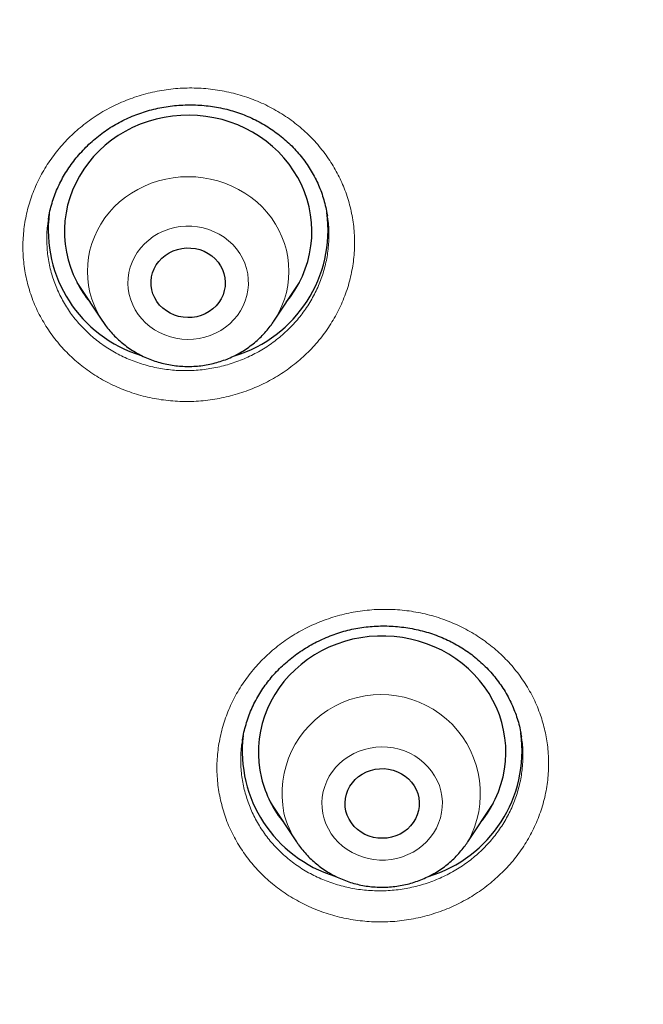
# Model space of a CAD drawing. Header units: millimetres. Extents: x 8 to 961, y 12 to 950.
# Tile 66 of 171: x 367 to 374, y 805 to 817. Entities that reach past the tile are written whole.
import ezdxf

# ---------------------------------------------------------------- set-up
doc = ezdxf.new("R2010")
doc.units = ezdxf.units.MM

msp = doc.modelspace()

# ---------------------------------------------------------------- linework, layer by layer
at = {"color": 7, "linetype": 'Continuous', "lineweight": 30}
for p, q in [((367.401, 813.367), (367.711, 812.897)), ((367.446, 813.299), (367.438, 813.308)), ((369.788, 812.897), (370.098, 813.367)), ((370.069, 813.32), (370.063, 813.314)), ((367.715, 812.891), (367.711, 812.897)), ((369.788, 812.897), (369.786, 812.893)), ((369.753, 807.051), (370.063, 806.581)), ((369.797, 806.985), (369.78, 807.003)), ((372.14, 806.581), (372.45, 807.051)), ((372.427, 807.012), (372.416, 807)), ((372.14, 806.581), (372.138, 806.578))]:
    msp.add_line(p, q, dxfattribs=at)
at = {"color": 252, "linetype": 'Continuous', "lineweight": 0}
for p, q in [((367.446, 813.3), (367.438, 813.308)), ((370.07, 813.322), (370.065, 813.317)), ((369.786, 812.893), (369.778, 812.882)), ((369.797, 806.985), (369.781, 807.002)), ((372.428, 807.014), (372.418, 807.003))]:
    msp.add_line(p, q, dxfattribs=at)
at = {"color": 7, "linetype": 'Continuous', "lineweight": 30, "flags": 128}
for points in [[(369.939, 813.126), (369.989, 813.191), (370.043, 813.271), (370.092, 813.355), (370.134, 813.442), (370.17, 813.531), (370.199, 813.622), (370.222, 813.715), (370.238, 813.809), (370.247, 813.903), (370.25, 813.999), (370.245, 814.094), (370.234, 814.188), (370.216, 814.282), (370.191, 814.374), (370.16, 814.465), (370.122, 814.553), (370.078, 814.639), (370.028, 814.722), (369.973, 814.801), (369.911, 814.877), (369.844, 814.949), (369.773, 815.016), (369.696, 815.079), (369.616, 815.136), (369.531, 815.188), (369.443, 815.235), (369.351, 815.276), (369.257, 815.311), (369.161, 815.341), (369.062, 815.364), (368.963, 815.38), (368.862, 815.391), (368.761, 815.395), (368.659, 815.392), (368.558, 815.383), (368.458, 815.368), (368.36, 815.346), (368.263, 815.318), (368.168, 815.284), (368.076, 815.244), (367.987, 815.199), (367.902, 815.148), (367.82, 815.091), (367.743, 815.03), (367.67, 814.964), (367.602, 814.893), (367.54, 814.818), (367.483, 814.739), (367.431, 814.657), (367.386, 814.572), (367.347, 814.484), (367.314, 814.394), (367.288, 814.302), (367.269, 814.209), (367.256, 814.114), (367.25, 814.019), (367.251, 813.924), (367.259, 813.829), (367.274, 813.735), (367.295, 813.642), (367.323, 813.55), (367.357, 813.461), (367.398, 813.373), (367.398, 813.373)], [(368.344, 813.179), (368.323, 813.227), (368.309, 813.278), (368.301, 813.329), (368.3, 813.381), (368.306, 813.433), (368.319, 813.484), (368.338, 813.533), (368.363, 813.579), (368.394, 813.622), (368.431, 813.661), (368.472, 813.695), (368.518, 813.725), (368.567, 813.749), (368.619, 813.767), (368.673, 813.779), (368.728, 813.785), (368.783, 813.784), (368.838, 813.777), (368.892, 813.764), (368.943, 813.744), (368.992, 813.719), (369.036, 813.688), (369.077, 813.653), (369.112, 813.613), (369.142, 813.569), (369.166, 813.522), (369.184, 813.473), (369.195, 813.422), (369.2, 813.37), (369.197, 813.318), (369.188, 813.267), (369.172, 813.217), (369.15, 813.169), (369.122, 813.124), (369.088, 813.083), (369.048, 813.046), (369.005, 813.014), (368.957, 812.987), (368.907, 812.966), (368.854, 812.951), (368.799, 812.942), (368.744, 812.94), (368.689, 812.944), (368.634, 812.954), (368.582, 812.97), (368.532, 812.993), (368.485, 813.021), (368.442, 813.054), (368.404, 813.092), (368.371, 813.134), (368.344, 813.179)], [(372.291, 806.81), (372.322, 806.85), (372.378, 806.929), (372.429, 807.012), (372.473, 807.098), (372.511, 807.186), (372.542, 807.276), (372.567, 807.369), (372.585, 807.462), (372.597, 807.557), (372.602, 807.652), (372.599, 807.747), (372.59, 807.842), (372.574, 807.936), (372.552, 808.029), (372.523, 808.12), (372.487, 808.209), (372.445, 808.296), (372.397, 808.38), (372.343, 808.46), (372.283, 808.537), (372.218, 808.61), (372.148, 808.679), (372.073, 808.743), (371.994, 808.802), (371.91, 808.856), (371.823, 808.905), (371.733, 808.948), (371.64, 808.985), (371.544, 809.016), (371.446, 809.041), (371.347, 809.06), (371.246, 809.072), (371.145, 809.078), (371.044, 809.078), (370.943, 809.071), (370.842, 809.057), (370.743, 809.038), (370.646, 809.012), (370.55, 808.98), (370.457, 808.942), (370.367, 808.898), (370.281, 808.849), (370.198, 808.794), (370.119, 808.734), (370.045, 808.669), (369.975, 808.6), (369.911, 808.526), (369.852, 808.449), (369.799, 808.368), (369.752, 808.284), (369.711, 808.197), (369.676, 808.107), (369.648, 808.016), (369.626, 807.923), (369.611, 807.829), (369.603, 807.734), (369.602, 807.638), (369.608, 807.543), (369.62, 807.449), (369.639, 807.355), (369.639, 807.355)], [(370.663, 806.952), (370.654, 807.004), (370.652, 807.056), (370.656, 807.108), (370.668, 807.159), (370.686, 807.208), (370.71, 807.255), (370.74, 807.298), (370.776, 807.338), (370.816, 807.374), (370.861, 807.404), (370.91, 807.429), (370.961, 807.448), (371.015, 807.462), (371.07, 807.468), (371.125, 807.469), (371.18, 807.463), (371.234, 807.451), (371.286, 807.432), (371.335, 807.408), (371.381, 807.378), (371.422, 807.344), (371.458, 807.304), (371.489, 807.261), (371.514, 807.215), (371.533, 807.166), (371.546, 807.115), (371.551, 807.063), (371.55, 807.011), (371.542, 806.96), (371.527, 806.91), (371.506, 806.861), (371.479, 806.816), (371.446, 806.774), (371.408, 806.737), (371.365, 806.704), (371.318, 806.676), (371.268, 806.654), (371.215, 806.637), (371.161, 806.627), (371.106, 806.624), (371.05, 806.626), (370.996, 806.636), (370.943, 806.651), (370.892, 806.672), (370.845, 806.699), (370.801, 806.732), (370.762, 806.769), (370.729, 806.81), (370.701, 806.855), (370.679, 806.903), (370.663, 806.952)]]:
    msp.add_lwpolyline(points, dxfattribs=at)
at = {"color": 252, "linetype": 'Continuous', "lineweight": 0, "flags": 128}
for points in [[(367.649, 813.003), (367.613, 813.082), (367.582, 813.163), (367.559, 813.246), (367.542, 813.33), (367.532, 813.416), (367.528, 813.501), (367.532, 813.587), (367.542, 813.672), (367.559, 813.757), (367.582, 813.84), (367.613, 813.921), (367.649, 813.999), (367.692, 814.075), (367.74, 814.148), (367.795, 814.217), (367.854, 814.282), (367.919, 814.343), (367.988, 814.399), (368.062, 814.45), (368.139, 814.495), (368.22, 814.536), (368.303, 814.57), (368.39, 814.598), (368.478, 814.62), (368.568, 814.636), (368.658, 814.646), (368.75, 814.649), (368.841, 814.646), (368.932, 814.636), (369.022, 814.62), (369.11, 814.598), (369.196, 814.57), (369.28, 814.536), (369.36, 814.495), (369.438, 814.45), (369.511, 814.399), (369.581, 814.343), (369.645, 814.282), (369.705, 814.217), (369.759, 814.148), (369.808, 814.075), (369.85, 813.999), (369.887, 813.921), (369.917, 813.84), (369.941, 813.757), (369.958, 813.672), (369.968, 813.587), (369.971, 813.501), (369.968, 813.416), (369.958, 813.33), (369.941, 813.246), (369.917, 813.163), (369.887, 813.082), (369.85, 813.003), (369.808, 812.927), (369.788, 812.897)], [(369.408, 813.66), (369.374, 813.719), (369.335, 813.774), (369.29, 813.825), (369.24, 813.872), (369.185, 813.914), (369.127, 813.951), (369.064, 813.982), (368.999, 814.008), (368.932, 814.027), (368.863, 814.041), (368.793, 814.048), (368.722, 814.048), (368.652, 814.043), (368.582, 814.031), (368.514, 814.012), (368.449, 813.988), (368.386, 813.958), (368.327, 813.922), (368.271, 813.881), (368.22, 813.835), (368.174, 813.785), (368.133, 813.731), (368.098, 813.673), (368.069, 813.613), (368.047, 813.55), (368.031, 813.485), (368.022, 813.419), (368.019, 813.353), (368.024, 813.287), (368.035, 813.221), (368.053, 813.157), (368.077, 813.095), (368.108, 813.035), (368.144, 812.979), (368.187, 812.925), (368.234, 812.876), (368.286, 812.832), (368.343, 812.792), (368.404, 812.758), (368.467, 812.73), (368.534, 812.707), (368.602, 812.69), (368.672, 812.68), (368.742, 812.676), (368.813, 812.679), (368.883, 812.688), (368.951, 812.703), (369.018, 812.724), (369.082, 812.752), (369.144, 812.785), (369.201, 812.823), (369.255, 812.866), (369.303, 812.915), (369.347, 812.967), (369.384, 813.023), (369.416, 813.082), (369.442, 813.144), (369.461, 813.208), (369.474, 813.273), (369.48, 813.339), (369.479, 813.405), (369.471, 813.471), (369.456, 813.536), (369.435, 813.599), (369.408, 813.66)], [(367.711, 812.897), (367.692, 812.927), (367.649, 813.003)], [(371.814, 807.199), (371.795, 807.263), (371.769, 807.325), (371.738, 807.384), (371.7, 807.44), (371.657, 807.493), (371.608, 807.541), (371.555, 807.585), (371.498, 807.623), (371.437, 807.657), (371.372, 807.684), (371.306, 807.706), (371.237, 807.721), (371.167, 807.73), (371.097, 807.733), (371.026, 807.729), (370.956, 807.719), (370.888, 807.703), (370.822, 807.68), (370.758, 807.652), (370.697, 807.618), (370.64, 807.579), (370.588, 807.534), (370.54, 807.486), (370.498, 807.433), (370.461, 807.376), (370.43, 807.316), (370.405, 807.254), (370.387, 807.19), (370.376, 807.125), (370.371, 807.058), (370.373, 806.992), (370.382, 806.926), (370.398, 806.862), (370.42, 806.799), (370.449, 806.738), (370.484, 806.68), (370.524, 806.626), (370.57, 806.576), (370.621, 806.53), (370.676, 806.488), (370.736, 806.453), (370.798, 806.422), (370.864, 806.398), (370.932, 806.379), (371.001, 806.367), (371.071, 806.361), (371.142, 806.361), (371.212, 806.368), (371.281, 806.381), (371.349, 806.401), (371.414, 806.426), (371.476, 806.457), (371.535, 806.494), (371.59, 806.536), (371.64, 806.583), (371.685, 806.634), (371.725, 806.688), (371.759, 806.747), (371.786, 806.808), (371.808, 806.871), (371.822, 806.936), (371.831, 807.002), (371.832, 807.068), (371.826, 807.134), (371.814, 807.199)]]:
    msp.add_lwpolyline(points, dxfattribs=at)
at = {"color": 7, "linetype": 'Continuous', "lineweight": 30}
for centre, radius, start, end in [((368.647, 814.004), 1.594, 172.608, 252.9187), ((368.852, 814.004), 1.594, 286.8017, 7.6216), ((368.64, 814.011), 1.396, 207.1618, 219.3062), ((370.999, 807.688), 1.594, 173.3963, 252.8339), ((371.204, 807.688), 1.594, 286.7464, 7.6204), ((370.977, 807.684), 1.378, 193.8134, 219.3719)]:
    msp.add_arc(centre, radius, start, end, dxfattribs=at)
at = {"color": 252, "linetype": 'Continuous', "lineweight": 0}
for centre, radius, start, end in [((371.09, 807.166), 1.202, 330.9114, 191.3104), ((370.99, 807.194), 1.111, 193.7281, 213.7982)]:
    msp.add_arc(centre, radius, start, end, dxfattribs=at)
at = {"color": 7, "linetype": 'Continuous', "lineweight": 30}
for points, knots in [([(387.277, 812.494), (387.275, 812.523), (387.272, 812.582), (387.266, 812.676), (387.26, 812.771), (387.254, 812.874), (387.246, 812.988), (387.238, 813.113), (387.228, 813.249), (387.216, 813.406), (387.202, 813.586), (387.185, 813.79), (387.165, 814.009), (387.143, 814.247), (387.118, 814.495), (387.092, 814.741), (387.066, 814.968), (387.042, 815.176), (387.018, 815.366), (386.998, 815.53), (386.98, 815.667), (386.965, 815.774), (386.954, 815.858), (386.945, 815.927), (386.935, 815.996), (386.923, 816.079), (386.908, 816.183), (386.89, 816.31), (386.867, 816.461), (386.842, 816.628), (386.814, 816.805), (386.766, 817.102), (386.694, 817.523), (386.593, 818.072), (386.482, 818.637), (386.359, 819.216), (386.225, 819.805), (386.081, 820.401), (385.904, 821.09), (385.688, 821.874), (385.494, 822.522), (385.363, 822.941), (385.304, 823.124), (385.25, 823.292), (385.201, 823.442), (385.156, 823.575), (385.118, 823.691), (385.086, 823.785), (385.061, 823.858), (385.042, 823.913), (385.027, 823.957), (385.014, 823.996), (384.998, 824.042), (384.974, 824.109), (384.942, 824.202), (384.901, 824.317), (384.853, 824.455), (384.795, 824.614), (384.731, 824.791), (384.658, 824.986), (384.576, 825.205), (384.483, 825.448), (384.379, 825.716), (384.265, 826.001), (384.146, 826.295), (384.024, 826.589), (383.881, 826.927), (383.716, 827.305), (383.531, 827.719), (383.345, 828.122), (383.16, 828.513), (382.976, 828.892), (382.799, 829.25), (382.628, 829.586), (382.464, 829.902), (382.307, 830.199), (382.158, 830.475), (382.016, 830.734), (381.878, 830.982), (381.695, 831.307), (381.459, 831.714), (381.168, 832.204), (380.865, 832.699), (380.623, 833.082), (380.449, 833.353), (380.346, 833.511), (380.242, 833.669), (380.14, 833.824), (380.049, 833.961), (379.969, 834.079), (379.901, 834.179), (379.839, 834.271), (379.781, 834.356), (379.729, 834.432), (379.681, 834.501), (379.64, 834.56), (379.608, 834.606), (379.583, 834.642), (379.561, 834.674), (379.535, 834.711), (379.502, 834.758), (379.463, 834.814), (379.411, 834.888), (379.344, 834.982), (379.26, 835.1), (379.164, 835.233), (379.056, 835.383), (378.935, 835.548), (378.801, 835.729), (378.654, 835.926), (378.497, 836.134), (378.33, 836.353), (378.153, 836.582), (377.963, 836.824), (377.764, 837.074), (377.56, 837.325), (377.32, 837.619), (377.043, 837.949), (376.732, 838.314), (376.392, 838.703), (376.025, 839.114), (375.632, 839.542), (375.25, 839.949), (374.879, 840.334), (374.52, 840.697), (374.174, 841.041), (373.842, 841.364), (373.544, 841.648), (373.276, 841.898), (373.031, 842.125), (372.777, 842.355), (372.477, 842.624), (372.126, 842.932), (371.721, 843.28), (371.292, 843.639), (370.841, 844.009), (370.365, 844.388), (369.962, 844.699), (369.641, 844.943), (369.411, 845.116), (369.184, 845.284), (368.967, 845.443), (368.762, 845.591), (368.56, 845.735), (368.362, 845.875), (368.17, 846.009), (367.997, 846.129), (367.845, 846.233), (367.713, 846.323), (367.601, 846.399), (367.516, 846.456), (367.458, 846.495), (367.423, 846.518), (367.396, 846.537), (367.364, 846.558), (367.319, 846.588), (367.256, 846.629), (367.18, 846.68), (367.088, 846.74), (366.982, 846.81), (366.861, 846.888), (366.725, 846.976), (366.577, 847.07), (366.423, 847.169), (366.213, 847.301), (365.945, 847.467), (365.564, 847.7), (365.115, 847.968), (364.592, 848.271), (364.048, 848.578), (363.481, 848.887), (362.892, 849.198), (362.28, 849.511), (361.664, 849.815), (361.046, 850.108), (360.436, 850.388), (359.822, 850.659), (359.207, 850.92), (358.593, 851.172), (357.9, 851.444), (357.128, 851.733), (356.277, 852.034), (355.428, 852.316), (354.581, 852.581), (353.736, 852.829), (352.895, 853.059), (352.08, 853.267), (351.293, 853.454), (350.538, 853.621), (349.795, 853.774), (349.064, 853.912), (348.348, 854.038), (347.646, 854.15), (346.958, 854.25), (346.285, 854.338), (345.627, 854.416), (344.984, 854.483), (344.356, 854.541), (343.75, 854.589), (343.154, 854.63), (342.555, 854.663), (341.937, 854.69), (341.299, 854.709), (340.662, 854.721), (340.028, 854.724), (339.398, 854.719), (338.752, 854.705), (338.09, 854.683), (337.462, 854.654), (336.876, 854.619), (336.341, 854.581), (335.815, 854.539), (335.302, 854.492), (334.757, 854.436), (334.181, 854.371), (333.579, 854.295), (332.996, 854.215), (332.433, 854.131), (331.89, 854.043), (331.366, 853.953), (330.896, 853.867), (330.471, 853.786), (330.082, 853.708), (329.683, 853.625), (329.27, 853.535), (328.797, 853.428), (328.262, 853.301), (327.661, 853.151), (327.063, 852.994), (326.467, 852.829), (325.876, 852.657), (325.269, 852.473), (324.646, 852.275), (324.009, 852.062), (323.309, 851.819), (322.552, 851.541), (321.742, 851.227), (320.929, 850.896), (320.114, 850.546), (319.298, 850.178), (318.482, 849.791), (317.703, 849.404), (316.962, 849.019), (316.371, 848.7), (315.894, 848.434), (315.535, 848.23), (315.204, 848.038), (314.906, 847.862), (314.639, 847.702), (314.39, 847.551), (314.16, 847.41), (313.948, 847.278), (313.75, 847.153), (313.566, 847.035), (313.396, 846.927), (313.248, 846.83), (313.12, 846.747), (313.019, 846.68), (312.939, 846.627), (312.87, 846.582), (312.796, 846.533), (312.71, 846.475), (312.609, 846.407), (312.493, 846.329), (312.361, 846.239), (312.215, 846.139), (312.057, 846.03), (311.871, 845.9), (311.656, 845.748), (311.409, 845.572), (311.136, 845.374), (310.834, 845.151), (310.503, 844.903), (310.154, 844.637), (309.789, 844.352), (309.407, 844.049), (309.02, 843.734), (308.636, 843.414), (308.264, 843.098), (307.903, 842.785), (307.553, 842.474), (307.158, 842.117), (306.723, 841.715), (306.255, 841.267), (305.81, 840.83), (305.387, 840.404), (304.987, 839.99), (304.614, 839.595), (304.269, 839.219), (303.948, 838.864), (303.645, 838.519), (303.353, 838.182), (303.008, 837.775), (302.611, 837.295), (302.166, 836.739), (301.692, 836.126), (301.335, 835.648), (301.087, 835.307), (300.986, 835.167), (300.893, 835.037), (300.813, 834.925), (300.747, 834.831), (300.694, 834.755), (300.65, 834.693), (300.619, 834.648), (300.596, 834.615), (300.576, 834.586), (300.551, 834.551), (300.516, 834.501), (300.47, 834.433), (300.412, 834.349), (300.348, 834.255), (300.28, 834.155), (300.207, 834.048), (300.109, 833.901), (299.982, 833.711), (299.825, 833.471), (299.657, 833.21), (299.477, 832.927), (299.287, 832.623), (299.097, 832.314), (298.91, 832.002), (298.728, 831.695), (298.548, 831.385), (298.374, 831.078), (298.205, 830.776), (298.042, 830.479), (297.844, 830.11), (297.614, 829.672), (297.359, 829.17), (297.136, 828.718), (296.944, 828.316), (296.778, 827.96), (296.62, 827.615), (296.468, 827.274), (296.318, 826.929), (296.168, 826.575), (295.989, 826.143), (295.783, 825.629), (295.611, 825.18), (295.496, 824.871), (295.439, 824.714), (295.386, 824.569), (295.34, 824.439), (295.299, 824.326), (295.267, 824.233), (295.241, 824.159), (295.221, 824.102), (295.205, 824.057), (295.193, 824.021), (295.18, 823.983), (295.163, 823.934), (295.142, 823.872), (295.114, 823.79), (295.079, 823.688), (295.037, 823.563), (294.991, 823.424), (294.94, 823.268), (294.884, 823.095), (294.824, 822.906), (294.76, 822.701), (294.692, 822.48), (294.621, 822.243), (294.547, 821.991), (294.439, 821.615), (294.3, 821.112), (294.136, 820.479), (293.977, 819.828), (293.826, 819.158), (293.713, 818.619), (293.633, 818.217), (293.584, 817.957), (293.535, 817.695), (293.489, 817.436), (293.447, 817.188), (293.409, 816.961), (293.376, 816.756), (293.347, 816.572), (293.322, 816.405), (293.3, 816.254), (293.283, 816.135), (293.27, 816.045), (293.261, 815.982), (293.253, 815.928), (293.248, 815.885), (293.242, 815.847), (293.236, 815.803), (293.228, 815.742), (293.217, 815.66), (293.204, 815.557), (293.189, 815.439), (293.173, 815.309), (293.155, 815.166), (293.137, 815.012), (293.119, 814.854), (293.102, 814.698), (293.085, 814.544), (293.07, 814.392), (293.05, 814.197), (293.028, 813.959), (293.004, 813.682), (292.982, 813.416), (292.965, 813.182), (292.951, 812.977), (292.939, 812.804), (292.93, 812.645), (292.924, 812.542), (292.921, 812.494)], [0, 0, 0, 0, 0.00063, 0.001265, 0.001948, 0.002706, 0.003546, 0.004469, 0.005476, 0.006565, 0.007955, 0.009461, 0.011082, 0.012798, 0.014754, 0.016574, 0.018255, 0.019799, 0.021205, 0.022474, 0.023449, 0.024258, 0.024875, 0.025313, 0.025798, 0.026413, 0.027158, 0.028127, 0.029253, 0.030531, 0.03186, 0.033204, 0.037185, 0.041295, 0.045533, 0.049899, 0.054361, 0.058868, 0.06342, 0.07006, 0.076791, 0.07831, 0.079736, 0.081029, 0.08219, 0.08322, 0.084117, 0.084881, 0.085389, 0.085815, 0.086159, 0.086423, 0.08671, 0.08725, 0.087978, 0.088864, 0.089954, 0.091192, 0.092576, 0.094107, 0.095784, 0.097724, 0.099829, 0.102098, 0.10448, 0.106814, 0.10909, 0.112551, 0.115868, 0.119043, 0.122287, 0.125367, 0.128283, 0.131035, 0.133624, 0.136086, 0.13838, 0.140504, 0.142535, 0.144584, 0.148662, 0.152812, 0.157034, 0.161327, 0.162691, 0.164062, 0.165441, 0.166814, 0.168096, 0.169041, 0.169917, 0.170726, 0.171468, 0.172142, 0.172748, 0.173287, 0.173703, 0.173976, 0.174226, 0.174558, 0.174971, 0.175466, 0.176042, 0.176942, 0.177989, 0.179181, 0.18052, 0.182005, 0.183637, 0.185414, 0.187339, 0.189303, 0.191399, 0.193627, 0.195978, 0.198331, 0.200644, 0.204202, 0.207663, 0.21103, 0.215388, 0.219575, 0.223591, 0.227436, 0.231109, 0.234611, 0.237942, 0.241102, 0.243465, 0.24583, 0.248287, 0.250836, 0.254488, 0.258312, 0.262309, 0.266479, 0.270821, 0.275336, 0.277377, 0.279452, 0.281489, 0.283408, 0.285207, 0.286888, 0.288716, 0.290378, 0.291876, 0.293207, 0.29432, 0.295283, 0.296097, 0.296488, 0.296783, 0.296986, 0.297197, 0.297604, 0.298135, 0.29879, 0.299569, 0.300471, 0.301498, 0.302648, 0.303915, 0.305224, 0.306549, 0.309203, 0.311923, 0.316058, 0.320337, 0.32476, 0.329327, 0.334038, 0.338893, 0.343892, 0.348601, 0.353363, 0.358095, 0.362797, 0.36747, 0.372113, 0.37851, 0.38485, 0.391134, 0.39736, 0.40353, 0.409643, 0.415699, 0.4212, 0.426624, 0.431934, 0.437131, 0.442214, 0.447184, 0.45204, 0.456783, 0.461412, 0.465927, 0.470329, 0.474617, 0.478661, 0.482841, 0.487159, 0.491614, 0.496206, 0.500491, 0.504889, 0.509399, 0.514023, 0.518759, 0.522556, 0.526316, 0.529995, 0.533593, 0.537112, 0.541483, 0.545723, 0.549832, 0.55381, 0.557658, 0.561375, 0.564961, 0.567682, 0.570435, 0.57329, 0.576247, 0.579306, 0.583465, 0.587798, 0.592306, 0.596479, 0.60079, 0.605241, 0.60983, 0.614559, 0.619389, 0.625438, 0.631551, 0.637731, 0.643975, 0.650285, 0.656661, 0.663102, 0.668709, 0.674366, 0.677348, 0.680317, 0.683127, 0.68548, 0.687688, 0.689749, 0.691665, 0.693435, 0.695059, 0.696661, 0.69809, 0.699346, 0.700429, 0.701339, 0.701933, 0.702475, 0.7031, 0.703826, 0.704687, 0.705685, 0.706822, 0.708094, 0.709464, 0.710914, 0.712933, 0.715089, 0.717383, 0.720156, 0.723105, 0.726232, 0.729535, 0.733016, 0.736674, 0.740232, 0.743729, 0.747153, 0.750504, 0.753781, 0.758597, 0.763245, 0.767726, 0.77204, 0.776186, 0.780166, 0.783764, 0.787213, 0.790514, 0.7937, 0.796859, 0.802071, 0.807218, 0.812298, 0.818902, 0.820186, 0.821464, 0.822642, 0.823668, 0.824467, 0.82514, 0.825687, 0.826109, 0.826352, 0.826563, 0.826869, 0.827279, 0.827902, 0.828662, 0.829491, 0.830374, 0.831312, 0.832305, 0.834214, 0.836298, 0.838556, 0.840989, 0.843597, 0.84638, 0.848904, 0.851545, 0.854171, 0.856744, 0.859264, 0.861733, 0.864148, 0.86844, 0.872555, 0.876494, 0.879476, 0.882348, 0.88511, 0.887802, 0.89055, 0.893367, 0.896251, 0.900825, 0.905559, 0.906826, 0.908082, 0.909223, 0.910234, 0.911115, 0.911865, 0.912404, 0.912848, 0.913197, 0.913451, 0.913688, 0.914086, 0.914578, 0.915137, 0.915987, 0.916951, 0.918031, 0.919225, 0.920563, 0.92202, 0.923597, 0.925295, 0.927112, 0.929048, 0.93107, 0.935746, 0.940548, 0.945477, 0.95053, 0.95571, 0.957641, 0.959588, 0.961553, 0.963525, 0.96539, 0.967115, 0.968611, 0.969983, 0.971229, 0.97235, 0.973346, 0.973878, 0.97436, 0.974763, 0.975083, 0.975324, 0.9756, 0.976064, 0.976677, 0.97744, 0.978352, 0.979292, 0.980352, 0.981523, 0.982705, 0.983866, 0.985006, 0.986124, 0.987222, 0.989354, 0.991402, 0.993365, 0.995241, 0.996604, 0.997848, 0.998979, 1, 1, 1, 1]), ([(367.055, 814.128), (367.058, 814.147), (367.066, 814.199), (367.085, 814.281), (367.112, 814.373), (367.145, 814.462), (367.183, 814.549), (367.227, 814.634), (367.276, 814.717), (367.331, 814.799), (367.392, 814.877), (367.458, 814.953), (367.528, 815.025), (367.603, 815.094), (367.681, 815.157), (367.763, 815.217), (367.848, 815.271), (367.935, 815.319), (368.024, 815.363), (368.116, 815.401), (368.21, 815.434), (368.307, 815.462), (368.406, 815.485), (368.507, 815.502), (368.609, 815.514), (368.712, 815.52), (368.815, 815.521), (368.917, 815.516), (369.019, 815.505), (369.119, 815.489), (369.217, 815.467), (369.313, 815.44), (369.407, 815.408), (369.498, 815.37), (369.587, 815.327), (369.674, 815.279), (369.757, 815.226), (369.838, 815.168), (369.915, 815.106), (369.988, 815.039), (370.056, 814.969), (370.12, 814.895), (370.178, 814.817), (370.231, 814.737), (370.279, 814.654), (370.321, 814.569), (370.357, 814.482), (370.388, 814.392), (370.413, 814.3), (370.429, 814.227), (370.435, 814.185), (370.437, 814.173)], [0, 0, 0, 0, 0.013267, 0.034314, 0.055208, 0.075914, 0.096426, 0.116988, 0.137767, 0.158729, 0.179834, 0.201038, 0.222287, 0.243515, 0.264657, 0.285661, 0.30648, 0.327074, 0.347435, 0.367707, 0.388151, 0.408766, 0.42953, 0.450414, 0.471382, 0.492397, 0.513417, 0.534393, 0.555291, 0.576084, 0.596752, 0.617283, 0.637683, 0.658178, 0.678796, 0.69954, 0.720396, 0.741341, 0.762353, 0.783401, 0.804458, 0.82549, 0.846474, 0.867387, 0.888221, 0.908961, 0.929669, 0.950529, 0.97152, 0.99263, 1, 1, 1, 1]), ([(367.716, 812.891), (367.726, 812.876), (367.752, 812.837), (367.8, 812.778), (367.857, 812.716), (367.919, 812.657), (367.985, 812.603), (368.055, 812.553), (368.128, 812.508), (368.205, 812.469), (368.284, 812.434), (368.366, 812.405), (368.45, 812.382), (368.535, 812.364), (368.621, 812.353), (368.708, 812.347), (368.796, 812.347), (368.883, 812.353), (368.969, 812.365), (369.055, 812.383), (369.139, 812.407), (369.221, 812.436), (369.3, 812.471), (369.377, 812.512), (369.451, 812.557), (369.521, 812.608), (369.587, 812.663), (369.649, 812.722), (369.706, 812.786), (369.752, 812.843), (369.776, 812.88), (369.785, 812.894)], [0, 0, 0, 0, 0.023076, 0.058098, 0.093175, 0.128309, 0.163499, 0.198743, 0.234045, 0.269402, 0.304805, 0.340258, 0.375754, 0.411288, 0.446855, 0.482448, 0.518064, 0.553696, 0.589335, 0.624975, 0.660611, 0.696234, 0.731839, 0.767417, 0.802965, 0.838474, 0.873938, 0.909352, 0.944711, 0.980015, 1, 1, 1, 1]), ([(369.407, 807.807), (369.409, 807.818), (369.415, 807.86), (369.431, 807.934), (369.457, 808.028), (369.488, 808.12), (369.525, 808.21), (369.568, 808.297), (369.616, 808.381), (369.669, 808.461), (369.726, 808.538), (369.789, 808.612), (369.856, 808.683), (369.929, 808.751), (370.006, 808.815), (370.088, 808.876), (370.173, 808.932), (370.261, 808.983), (370.353, 809.029), (370.446, 809.07), (370.541, 809.106), (370.637, 809.136), (370.734, 809.16), (370.832, 809.178), (370.931, 809.191), (371.032, 809.199), (371.134, 809.201), (371.236, 809.197), (371.338, 809.188), (371.439, 809.173), (371.539, 809.153), (371.638, 809.127), (371.734, 809.096), (371.828, 809.06), (371.918, 809.019), (372.005, 808.973), (372.088, 808.922), (372.168, 808.867), (372.245, 808.807), (372.318, 808.742), (372.387, 808.674), (372.451, 808.601), (372.512, 808.524), (372.567, 808.444), (372.617, 808.362), (372.661, 808.276), (372.7, 808.189), (372.733, 808.099), (372.76, 808.009), (372.779, 807.928), (372.786, 807.878), (372.789, 807.858)], [0, 0, 0, 0, 0.007283, 0.028549, 0.049801, 0.070994, 0.092092, 0.113061, 0.13387, 0.154483, 0.174895, 0.195336, 0.215996, 0.236845, 0.257845, 0.278946, 0.300103, 0.321247, 0.342311, 0.363243, 0.383996, 0.404531, 0.42483, 0.445044, 0.465434, 0.486003, 0.506726, 0.527576, 0.548515, 0.569508, 0.590514, 0.611482, 0.63238, 0.653179, 0.673861, 0.694413, 0.714842, 0.735355, 0.756007, 0.776794, 0.797698, 0.818698, 0.839771, 0.860884, 0.882014, 0.903123, 0.924182, 0.945173, 0.966081, 0.986887, 1, 1, 1, 1]), ([(370.065, 806.58), (370.072, 806.569), (370.095, 806.534), (370.138, 806.478), (370.194, 806.415), (370.255, 806.355), (370.32, 806.3), (370.389, 806.249), (370.462, 806.203), (370.538, 806.162), (370.616, 806.126), (370.697, 806.096), (370.781, 806.071), (370.866, 806.052), (370.952, 806.039), (371.039, 806.032), (371.126, 806.03), (371.213, 806.035), (371.3, 806.046), (371.386, 806.062), (371.47, 806.084), (371.552, 806.113), (371.633, 806.146), (371.71, 806.185), (371.785, 806.229), (371.856, 806.279), (371.923, 806.333), (371.986, 806.391), (372.044, 806.454), (372.095, 806.516), (372.124, 806.558), (372.137, 806.578)], [0, 0, 0, 0, 0.016864, 0.051784, 0.086757, 0.121785, 0.156867, 0.192009, 0.227204, 0.262453, 0.297755, 0.333104, 0.368496, 0.403928, 0.439394, 0.474889, 0.510407, 0.545942, 0.581487, 0.617035, 0.652579, 0.688114, 0.72363, 0.759124, 0.794586, 0.830013, 0.865397, 0.90073, 0.936014, 0.971235, 1, 1, 1, 1])]:
    msp.add_open_spline(points, degree=3, knots=knots, dxfattribs=at)
at = {"color": 252, "linetype": 'Continuous', "lineweight": 0}
for points, knots in [([(292.937, 812.513), (292.943, 812.702), (292.977, 813.859), (293.238, 815.975), (293.728, 818.843), (294.434, 821.674), (295.331, 824.456), (296.421, 827.177), (297.698, 829.825), (299.156, 832.389), (300.79, 834.858), (302.592, 837.221), (304.554, 839.468), (306.669, 841.59), (308.927, 843.577), (311.319, 845.421), (313.833, 847.115), (316.461, 848.65), (319.189, 850.02), (322.007, 851.22), (324.902, 852.244), (327.863, 853.088), (330.876, 853.748), (333.928, 854.222), (337.007, 854.507), (340.099, 854.602), (343.191, 854.507), (346.27, 854.222), (349.322, 853.748), (352.335, 853.088), (355.296, 852.244), (358.191, 851.22), (361.009, 850.02), (363.737, 848.65), (366.364, 847.115), (368.879, 845.421), (371.271, 843.577), (373.529, 841.59), (375.643, 839.468), (377.606, 837.221), (379.408, 834.858), (381.042, 832.389), (382.5, 829.825), (383.777, 827.177), (384.867, 824.456), (385.764, 821.674), (386.47, 818.843), (386.96, 815.975), (387.22, 813.859), (387.255, 812.702), (387.261, 812.513)], [0, 0, 0, 0, 0.004208, 0.025764, 0.04732, 0.068876, 0.090432, 0.111989, 0.133545, 0.155101, 0.176657, 0.198213, 0.21977, 0.241326, 0.262882, 0.284438, 0.305994, 0.327551, 0.349107, 0.370663, 0.392219, 0.413775, 0.435331, 0.456888, 0.478444, 0.5, 0.521556, 0.543112, 0.564669, 0.586225, 0.607781, 0.629337, 0.650893, 0.672449, 0.694006, 0.715562, 0.737118, 0.758674, 0.78023, 0.801787, 0.823343, 0.844899, 0.866455, 0.888011, 0.909568, 0.931124, 0.95268, 0.974236, 0.995792, 1, 1, 1, 1]), ([(292.606, 801.86), (292.619, 802.637), (292.648, 804.249), (292.876, 806.688), (293.246, 809.168), (293.767, 811.625), (294.433, 814.05), (295.242, 816.437), (296.193, 818.777), (297.282, 821.064), (298.505, 823.289), (299.86, 825.447), (301.341, 827.53), (302.944, 829.531), (304.663, 831.445), (306.495, 833.265), (308.432, 834.986), (310.469, 836.602), (312.598, 838.108), (314.815, 839.5), (317.111, 840.773), (319.479, 841.923), (321.912, 842.946), (324.403, 843.839), (326.943, 844.6), (329.524, 845.225), (332.138, 845.714), (334.778, 846.064), (337.434, 846.275), (340.099, 846.345), (342.764, 846.275), (345.42, 846.064), (348.059, 845.714), (350.674, 845.225), (353.255, 844.6), (355.795, 843.839), (358.285, 842.946), (360.719, 841.923), (363.087, 840.773), (365.383, 839.5), (367.599, 838.108), (369.729, 836.602), (371.766, 834.986), (373.703, 833.265), (375.534, 831.445), (377.254, 829.531), (378.857, 827.53), (380.338, 825.447), (381.693, 823.289), (382.916, 821.064), (384.005, 818.777), (384.956, 816.437), (385.765, 814.05), (386.431, 811.625), (386.952, 809.168), (387.321, 806.688), (387.55, 804.249), (387.579, 802.637), (387.592, 801.86)], [0, 0, 0, 0, 0.016664, 0.034566, 0.052467, 0.070368, 0.08827, 0.106171, 0.124072, 0.141974, 0.159875, 0.177776, 0.195678, 0.213579, 0.23148, 0.249382, 0.267283, 0.285184, 0.303085, 0.320987, 0.338888, 0.356789, 0.374691, 0.392592, 0.410493, 0.428395, 0.446296, 0.464197, 0.482099, 0.5, 0.517901, 0.535803, 0.553704, 0.571605, 0.589506, 0.607408, 0.625309, 0.64321, 0.661112, 0.679013, 0.696914, 0.714816, 0.732717, 0.750618, 0.76852, 0.786421, 0.804322, 0.822223, 0.840125, 0.858026, 0.875927, 0.893829, 0.91173, 0.929631, 0.947533, 0.965434, 0.983335, 1, 1, 1, 1]), ([(294.6, 801.003), (294.619, 801.942), (294.655, 803.813), (294.954, 806.6), (295.433, 809.351), (296.109, 812.066), (296.977, 814.745), (298.034, 817.376), (299.267, 819.938), (300.669, 822.409), (302.234, 824.778), (303.963, 827.043), (305.856, 829.205), (307.904, 831.256), (310.087, 833.18), (312.388, 834.959), (314.799, 836.584), (317.319, 838.055), (319.948, 839.372), (322.675, 840.53), (325.475, 841.523), (328.326, 842.339), (331.215, 842.974), (334.143, 843.427), (337.108, 843.698), (340.099, 843.787), (343.09, 843.698), (346.056, 843.426), (348.984, 842.974), (351.873, 842.339), (354.723, 841.523), (357.523, 840.53), (360.25, 839.372), (362.88, 838.055), (365.4, 836.584), (367.811, 834.959), (370.112, 833.18), (372.294, 831.256), (374.342, 829.205), (376.235, 827.042), (377.964, 824.777), (379.53, 822.409), (380.931, 819.938), (382.164, 817.375), (383.22, 814.744), (384.089, 812.066), (384.764, 809.351), (385.243, 806.6), (385.543, 803.813), (385.579, 801.942), (385.597, 801.003)], [0, 0, 0, 0, 0.020985, 0.041789, 0.062502, 0.083215, 0.104018, 0.125, 0.145987, 0.166791, 0.187505, 0.208217, 0.229019, 0.25, 0.270986, 0.291791, 0.312505, 0.333217, 0.354019, 0.375, 0.395986, 0.416791, 0.437505, 0.458217, 0.479019, 0.5, 0.520986, 0.541791, 0.562505, 0.583217, 0.604019, 0.625, 0.645986, 0.666791, 0.687505, 0.708217, 0.729019, 0.75, 0.770986, 0.791791, 0.812505, 0.833217, 0.854019, 0.875, 0.895985, 0.916789, 0.937502, 0.958215, 0.979017, 1, 1, 1, 1]), ([(366.945, 812.976), (366.945, 812.977), (366.912, 813.041), (366.854, 813.173), (366.792, 813.377), (366.754, 813.588), (366.742, 813.801), (366.755, 814.015), (366.793, 814.227), (366.856, 814.433), (366.943, 814.631), (367.053, 814.82), (367.185, 814.996), (367.336, 815.157), (367.505, 815.301), (367.69, 815.427), (367.889, 815.532), (368.099, 815.616), (368.317, 815.677), (368.54, 815.715), (368.767, 815.729), (368.993, 815.718), (369.216, 815.684), (369.434, 815.626), (369.642, 815.546), (369.84, 815.443), (370.024, 815.32), (370.192, 815.178), (370.341, 815.02), (370.468, 814.849), (370.572, 814.671), (370.656, 814.483), (370.718, 814.283), (370.757, 814.073), (370.772, 813.859), (370.76, 813.645), (370.723, 813.434), (370.662, 813.227), (370.576, 813.028), (370.468, 812.839), (370.338, 812.662), (370.188, 812.5), (370.019, 812.355), (369.835, 812.227), (369.637, 812.121), (369.428, 812.036), (369.211, 811.973), (368.988, 811.934), (368.761, 811.918), (368.535, 811.927), (368.311, 811.96), (368.094, 812.016), (367.884, 812.095), (367.686, 812.197), (367.501, 812.318), (367.332, 812.459), (367.182, 812.617), (367.05, 812.789), (366.98, 812.914), (366.945, 812.976)], [0, 0, 0, 0, 0.000114, 0.017974, 0.035891, 0.053749, 0.071608, 0.089524, 0.107383, 0.125251, 0.143175, 0.161042, 0.178923, 0.196861, 0.214742, 0.232635, 0.250586, 0.268479, 0.286379, 0.304336, 0.322236, 0.340133, 0.358087, 0.375984, 0.39387, 0.411813, 0.429699, 0.447571, 0.465501, 0.483373, 0.500103, 0.516832, 0.534695, 0.552615, 0.570478, 0.588342, 0.606262, 0.624125, 0.641996, 0.659924, 0.677796, 0.695681, 0.713623, 0.731508, 0.749405, 0.767358, 0.785254, 0.803154, 0.821111, 0.839011, 0.856905, 0.874856, 0.892751, 0.910633, 0.928571, 0.946453, 0.964283, 0.98217, 1, 1, 1, 1]), ([(367.056, 814.127), (367.053, 814.11), (367.038, 814.033), (367.033, 813.893), (367.042, 813.712), (367.075, 813.532), (367.127, 813.357), (367.179, 813.246), (367.205, 813.191)], [0, 0, 0, 0, 0.054381, 0.243629, 0.432273, 0.621302, 0.81095, 1, 1, 1, 1]), ([(367.205, 813.191), (367.235, 813.138), (367.294, 813.031), (367.406, 812.885), (367.534, 812.751), (367.678, 812.632), (367.835, 812.528), (368.004, 812.442), (368.182, 812.376), (368.368, 812.328), (368.558, 812.3), (368.75, 812.294), (368.943, 812.307), (369.133, 812.341), (369.318, 812.395), (369.496, 812.468), (369.664, 812.559), (369.821, 812.667), (369.964, 812.792), (370.091, 812.93), (370.202, 813.081), (370.294, 813.242), (370.367, 813.412), (370.419, 813.588), (370.45, 813.768), (370.459, 813.95), (370.454, 814.086), (370.439, 814.159), (370.436, 814.173)], [0, 0, 0, 0, 0.039488, 0.0791, 0.118589, 0.158192, 0.197922, 0.237526, 0.277157, 0.316915, 0.356547, 0.39619, 0.43596, 0.475604, 0.515237, 0.554995, 0.594628, 0.63423, 0.673959, 0.713561, 0.753125, 0.792815, 0.83238, 0.871918, 0.911582, 0.951121, 0.990657, 1, 1, 1, 1]), ([(369.149, 807.058), (369.149, 807.059), (369.132, 807.128), (369.107, 807.268), (369.094, 807.481), (369.107, 807.694), (369.146, 807.905), (369.209, 808.111), (369.295, 808.309), (369.405, 808.497), (369.537, 808.672), (369.688, 808.833), (369.857, 808.977), (370.042, 809.103), (370.24, 809.208), (370.45, 809.292), (370.668, 809.353), (370.891, 809.392), (371.118, 809.405), (371.344, 809.395), (371.567, 809.362), (371.785, 809.304), (371.994, 809.224), (372.191, 809.123), (372.375, 809), (372.543, 808.859), (372.693, 808.701), (372.823, 808.528), (372.931, 808.341), (373.014, 808.149), (373.073, 807.953), (373.11, 807.753), (373.124, 807.544), (373.113, 807.331), (373.076, 807.12), (373.015, 806.914), (372.929, 806.715), (372.821, 806.527), (372.691, 806.35), (372.541, 806.189), (372.373, 806.043), (372.189, 805.917), (371.991, 805.81), (371.782, 805.724), (371.565, 805.662), (371.341, 805.622), (371.115, 805.606), (370.889, 805.615), (370.665, 805.647), (370.447, 805.703), (370.238, 805.782), (370.039, 805.882), (369.854, 806.003), (369.685, 806.143), (369.534, 806.3), (369.403, 806.473), (369.294, 806.658), (369.206, 806.853), (369.168, 806.99), (369.149, 807.058)], [0, 0, 0, 0, 0.000115, 0.017974, 0.03589, 0.053749, 0.071609, 0.089525, 0.107383, 0.125251, 0.143175, 0.161042, 0.178924, 0.196861, 0.214742, 0.232636, 0.250586, 0.26848, 0.286379, 0.304336, 0.322236, 0.340133, 0.358087, 0.375983, 0.39387, 0.411813, 0.429699, 0.447571, 0.4655, 0.483373, 0.500103, 0.516833, 0.534696, 0.552615, 0.570479, 0.588342, 0.606262, 0.624125, 0.641996, 0.659924, 0.677796, 0.695681, 0.713623, 0.731508, 0.749405, 0.767358, 0.785254, 0.803154, 0.821111, 0.839011, 0.856905, 0.874857, 0.89275, 0.910632, 0.928571, 0.946453, 0.964284, 0.98217, 1, 1, 1, 1]), ([(369.407, 807.807), (369.404, 807.79), (369.389, 807.714), (369.385, 807.575), (369.393, 807.394), (369.418, 807.275), (369.43, 807.216)], [0, 0, 0, 0, 0.08456, 0.389382, 0.695186, 1, 1, 1, 1]), ([(369.43, 807.216), (369.446, 807.158), (369.479, 807.041), (369.554, 806.875), (369.646, 806.718), (369.758, 806.571), (369.887, 806.438), (370.03, 806.319), (370.188, 806.216), (370.357, 806.131), (370.535, 806.065), (370.721, 806.018), (370.911, 805.991), (371.103, 805.984), (371.296, 805.998), (371.486, 806.032), (371.671, 806.086), (371.848, 806.159), (372.016, 806.25), (372.173, 806.358), (372.316, 806.483), (372.443, 806.621), (372.554, 806.771), (372.646, 806.932), (372.718, 807.101), (372.771, 807.276), (372.802, 807.456), (372.81, 807.637), (372.805, 807.772), (372.791, 807.845), (372.789, 807.858)], [0, 0, 0, 0, 0.036606, 0.073328, 0.109933, 0.146648, 0.183477, 0.22019, 0.256928, 0.293785, 0.330524, 0.367274, 0.404141, 0.440891, 0.477631, 0.514488, 0.551228, 0.58794, 0.624769, 0.661479, 0.698156, 0.73495, 0.771626, 0.808279, 0.845047, 0.881701, 0.918348, 0.955116, 0.991763, 1, 1, 1, 1])]:
    msp.add_open_spline(points, degree=3, knots=knots, dxfattribs=at)

doc.saveas('drawing.dxf')
